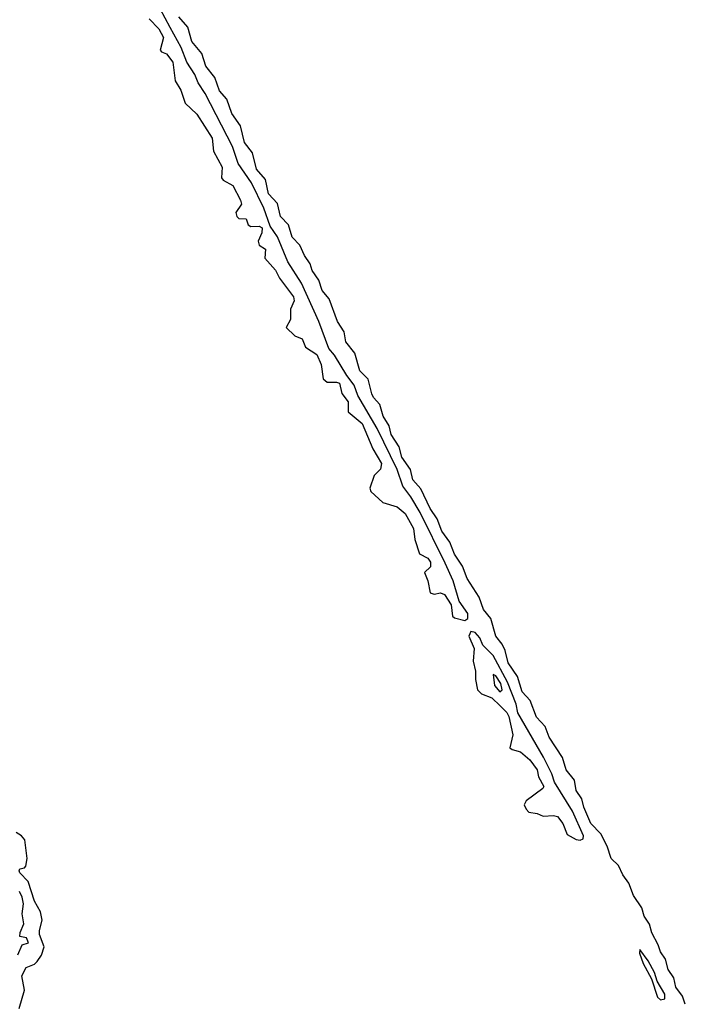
# Model space of a CAD drawing. Extents: x 2895860 to 3052244, y 542080 to 918683.
# Tile 102 of 133: x 2993702 to 2996935, y 825256 to 830041. Entities that reach past the tile are written whole.
import ezdxf

# ---------------------------------------------------------------- set-up
doc = ezdxf.new("R2010")
doc.units = 0

msp = doc.modelspace()

# ---------------------------------------------------------------- linework, layer by layer
at = {"layer": '0CON05XD'}
for points in [[(2995865, 827121.9), (2995878.1, 827131.9), (2995878.2, 827155), (2995836, 827216), (2995807.7, 827315), (2995769.4, 827399.4), (2995647.1, 827647.1), (2995602.3, 827722.3), (2995563.6, 827773.6), (2995535.7, 827855), (2995438.1, 828055), (2995345.3, 828215), (2995327.5, 828265), (2995291.4, 828311.4), (2995230.9, 828410.9), (2995203.3, 828443.3), (2995154.4, 828574.4), (2995071.6, 828761.6), (2995004.8, 828864.8), (2994955, 828985.5), (2994918.6, 829038.6), (2994887.5, 829125), (2994828.9, 829248.9), (2994763.2, 829343.2), (2994735.7, 829425.7), (2994602.6, 829682.6), (2994568.6, 829735), (2994552.6, 829775), (2994514.2, 829835), (2994486.3, 829906.3), (2994433.7, 830003.7), (2994385, 830094.4)], [(2994331.3, 830045), (2994377.6, 829997.6), (2994400.4, 829955), (2994383.8, 829893.8), (2994391.2, 829885), (2994415.8, 829875.8), (2994446.3, 829835), (2994458, 829745), (2994485, 829699.5), (2994506.4, 829636.4), (2994562.3, 829582.3), (2994637.5, 829465), (2994643.1, 829403.1), (2994686.2, 829325), (2994682.7, 829272.7), (2994690.8, 829260.8), (2994738, 829235), (2994774.6, 829165), (2994778.9, 829145), (2994752, 829105), (2994756.2, 829085), (2994765.9, 829075.9), (2994803, 829073), (2994812.5, 829045), (2994825, 829035.7), (2994865, 829038.2), (2994879.5, 829029.5), (2994878.8, 829005), (2994860, 828965), (2994865.3, 828945.3), (2994896.7, 828926.7), (2994892.3, 828882.3), (2994944.7, 828824.7), (2994963.9, 828785), (2995032.3, 828695), (2995035.3, 828675), (2995017.2, 828635), (2995018.1, 828585), (2994996, 828545), (2995038.8, 828505), (2995075, 828490), (2995090.3, 828450.3), (2995145, 828413.5), (2995166.1, 828365), (2995176.7, 828296.7), (2995195, 828279.6), (2995240.4, 828280.4), (2995255, 828274.4), (2995267.1, 828225), (2995298.2, 828185), (2995297.8, 828135), (2995365, 828078.1), (2995417.8, 827955), (2995460, 827885), (2995455, 827857.5), (2995423.4, 827826.6), (2995402.9, 827765), (2995408, 827748), (2995465.7, 827695.7), (2995535, 827674.6), (2995575, 827641.5), (2995615, 827568.6), (2995620.8, 827515), (2995644.5, 827445), (2995685, 827423.8), (2995697.8, 827405), (2995697.4, 827382.6), (2995668, 827355), (2995684.4, 827315), (2995696.5, 827256.5), (2995715, 827249.6), (2995746, 827256), (2995765, 827248.1), (2995798.3, 827198.3), (2995805, 827143.3), (2995814.4, 827134.4), (2995865, 827121.9)], [(2994538.9, 829935), (2994519.1, 830005), (2994475, 830056)], [(2996935, 825256), (2996922.2, 825295), (2996889.3, 825339.3), (2996880, 825385), (2996851.4, 825425), (2996838.1, 825475), (2996815, 825511.2), (2996803.5, 825545), (2996773, 825603), (2996761.1, 825645), (2996735.7, 825685), (2996724.4, 825725), (2996682.9, 825785), (2996660, 825845), (2996631.1, 825885), (2996610.6, 825930.6), (2996574.3, 825965), (2996555.5, 826025), (2996525.3, 826085.3), (2996475.8, 826135), (2996441.9, 826215), (2996432.5, 826255), (2996405.6, 826295.6), (2996396.7, 826345), (2996355.7, 826395), (2996338.5, 826455), (2996274.4, 826555), (2996255, 826605.8), (2996211.7, 826651.7), (2996182.2, 826732.2), (2996143.3, 826775), (2996119.3, 826849.3), (2996074.5, 826915), (2996060.4, 826975), (2996045, 827005.8), (2996014.4, 827045), (2995990.4, 827130.4), (2995955.6, 827175), (2995934.5, 827235), (2995875, 827326.2), (2995853.3, 827385), (2995813.4, 827443.4), (2995791.9, 827501.9), (2995751.8, 827555), (2995730, 827615), (2995696.4, 827665), (2995651.1, 827761.1), (2995611.8, 827805), (2995600.5, 827855), (2995557.5, 827915), (2995545.5, 827965), (2995506.5, 828025), (2995497.4, 828067.4), (2995467.5, 828115), (2995451.7, 828171.7), (2995420.6, 828205), (2995412.3, 828222.3), (2995395, 828294), (2995354.4, 828335), (2995330.5, 828420.5), (2995286.4, 828476.4), (2995278.8, 828525), (2995245.4, 828575.4), (2995205.4, 828685), (2995170.6, 828725), (2995155.5, 828775), (2995123.1, 828823.1), (2995112.9, 828855), (2995085, 828896), (2995062.9, 828945), (2995025.8, 828985), (2995008.1, 829045), (2994968.6, 829085), (2994955, 829148), (2994910.6, 829195), (2994896.5, 829265), (2994853.1, 829315), (2994832.5, 829395), (2994794.4, 829445), (2994775, 829525.8), (2994731.9, 829585), (2994708.8, 829655), (2994673.5, 829695), (2994650.6, 829760.6), (2994605.6, 829815), (2994587.4, 829877.4), (2994538.9, 829935)], [(2996425, 826053.6), (2996439.4, 826060.6), (2996441.2, 826075), (2996387.7, 826195), (2996299.7, 826335), (2996286.7, 826376.7), (2996247, 826457), (2996122.3, 826672.3), (2996113.9, 826715), (2996071.5, 826821.5), (2996002, 826952), (2995951.7, 827001.7), (2995937.4, 827037.4), (2995915, 827063.2), (2995892.7, 827067.3), (2995883.3, 827045), (2995909.3, 826985), (2995904.3, 826924.3), (2995916.4, 826875), (2995915.3, 826835), (2995925.2, 826785.2), (2995945, 826764.4), (2995995, 826746), (2996036.5, 826706.5), (2996068.1, 826675), (2996078, 826655), (2996096.8, 826565), (2996082.6, 826502.6), (2996093.7, 826493.7), (2996135, 826482.5), (2996179.3, 826445), (2996216, 826396), (2996222.3, 826362.3), (2996248.5, 826315), (2996242.5, 826305), (2996161.9, 826245), (2996153.1, 826225), (2996161.4, 826205), (2996175, 826190.6), (2996215, 826183.8), (2996245, 826170.8), (2996295, 826173.1), (2996315, 826168.1), (2996340.9, 826135), (2996361.9, 826081.9), (2996405, 826057.5), (2996425, 826053.6)], [(2996035, 826774.4), (2996045.4, 826784.6), (2996038.8, 826815), (2996015, 826852.9), (2996001.2, 826858.8), (2996008.2, 826805), (2996035, 826774.4)], [(2993699.7, 825235), (2993725.5, 825324.5), (2993713.4, 825395), (2993734.3, 825435.7), (2993775, 825451.8), (2993786.5, 825463.5), (2993808.6, 825495), (2993820.8, 825535), (2993797.9, 825595), (2993797.7, 825615), (2993812.1, 825665), (2993803.1, 825705), (2993775, 825756.7), (2993742.7, 825852.7), (2993702.9, 825895), (2993700, 825905), (2993702.5, 825915), (2993725, 825920), (2993732.3, 825927.7), (2993739.2, 825965), (2993728, 826055), (2993711.2, 826075), (2993685, 826090.8)], [(2993692.9, 825497.1), (2993715, 825545.7), (2993745.3, 825555), (2993735, 825578.9), (2993702.9, 825585), (2993704.5, 825605), (2993722.6, 825647.4), (2993714.8, 825695), (2993720.2, 825745), (2993715, 825777.1), (2993700.9, 825805)], [(2996815, 825277.8), (2996835, 825281.9), (2996835.8, 825305), (2996798.1, 825368.1), (2996785, 825410.8), (2996755, 825467.8), (2996715, 825522.5), (2996712, 825505), (2996730.6, 825455), (2996770.2, 825380.2), (2996800.2, 825290.2), (2996815, 825277.8)]]:
    msp.add_lwpolyline(points, dxfattribs=at)

doc.saveas('drawing.dxf')
